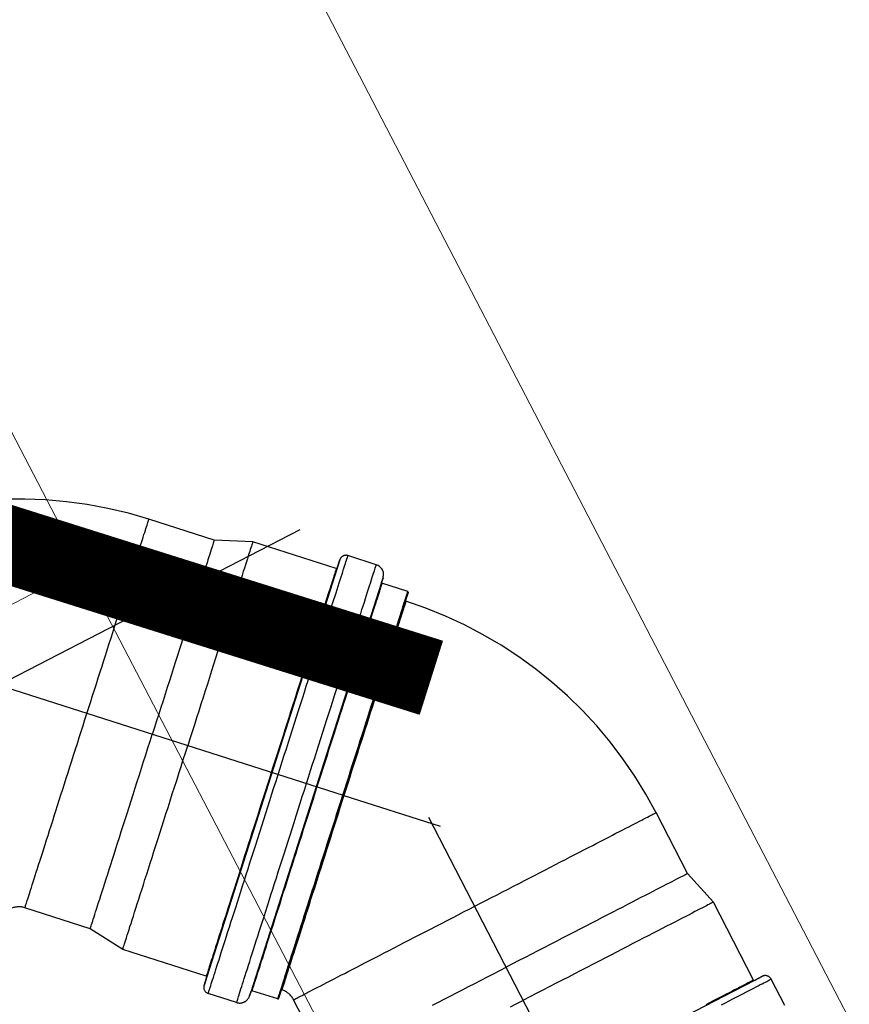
# Model space of a CAD drawing. Header units: metres. Extents: x -535942 to -530626, y -1087729 to -1086275.
# Tile 133 of 247: x -534206.646 to -534206.005, y -1086915.406 to -1086914.646. Entities that reach past the tile are written whole.
import ezdxf

# ---------------------------------------------------------------- set-up
doc = ezdxf.new("R2010")
doc.units = ezdxf.units.M
doc.linetypes.add('DASHDOT', pattern=[1, 0.5, -0.25, 0, -0.25])
doc.linetypes.add('DASHED', pattern=[19.05, 12.7, -6.35])
for name, color, linetype in [('_blok SS sítě', 7, 'Continuous'), ('_externi reference', 7, 'Continuous'), ('PROSPECT_neviditelná', 8, 'DASHED'), ('PROSPECT_osa', 8, 'DASHDOT')]:
    doc.layers.add(name, color=color, linetype=linetype)
doc.layers.add('AG silno NN', color=251, linetype='G_VED_660_PN', lineweight=13)
doc.layers.add('AG_koty souradnice značky', color=240, linetype='Continuous', lineweight=13)
doc.layers.add('AG_Demolice', color=7, linetype='Continuous', lineweight=25, true_color=0xff8000)
doc.styles.add('PM-Poznámka', font='ARIALN.TTF', dxfattribs={"width": 0.8})
doc.linetypes.add('G_VED_660_PN', pattern='A,0.5,-1,2,-6.5,[28,hpfmlin.shx,S=1,R=0,X=0,Y=0],-6.5,2,-1,0.5', length=20)
doc.dimstyles.new('RP_Poznámkový', dxfattribs={"dimscale": 0, "dimtxt": 2, "dimasz": 2, "dimexe": 0, "dimexo": 5, "dimgap": 0.5, "dimtad": 1, "dimzin": 1, "dimtxsty": 'PM-Poznámka', "dimblk": 'ARCHTICK', "dimcen": 2.5, "dimclrd": 256, "dimclre": 256, "dimclrt": 256, "dimadec": 5, "dimazin": 0, "dimtm": 1e-09, "dimtfac": 1, "dimtmove": 1, "dimatfit": 3, "dimldrblk": 'CLOSEDBLANK', "dimfxl": 10, "dimfxlon": 1, "dimtfill": 1, "dimlwd": 13, "dimlwe": 13, "dimarcsym": 0})

# ---------------------------------------------------------------- blocks, each defined once
blk = doc.blocks.new('SS nízké napětí')
at = {"layer": 'AG silno NN', "ltscale": 0.7}
blk.add_line((-534208.21924, -1086911.15171), (-534205.32515, -1086916.72792), dxfattribs=at)
blk = doc.blocks.new('A$C881cb249')
at = {"layer": 'PROSPECT_neviditelná'}
for p, q in [((10.73274, 13.6991), (10.68225, 13.71521)), ((10.76245, 13.6977), (10.73274, 13.6991)), ((10.82701, 13.6771), (10.76245, 13.6977)), ((10.82764, 13.67742), (10.82971, 13.6839)), ((10.82971, 13.6839), (10.82764, 13.67742)), ((10.8579, 13.68015), (10.83599, 13.68714)), ((10.82764, 13.67742), (10.7269, 13.3617)), ((10.86194, 13.66648), (10.81156, 13.50862)), ((10.86194, 13.66648), (10.86309, 13.6701)), ((10.86309, 13.6701), (10.86194, 13.66648)), ((10.88227, 13.65946), (10.86226, 13.66585)), ((10.88257, 13.65877), (10.88055, 13.65245)), ((10.88055, 13.65245), (10.88257, 13.65876)), ((10.88257, 13.65876), (10.88259, 13.65884)), ((10.88257, 13.65878), (10.88257, 13.65877)), ((10.83252, 13.50193), (10.88054, 13.6524)), ((10.88073, 13.65187), (10.8804, 13.65198)), ((10.88054, 13.6524), (10.88055, 13.65245)), ((10.81156, 13.50862), (10.76119, 13.35076)), ((10.83252, 13.50193), (10.78451, 13.35147)), ((10.83252, 13.50193), (10.83538, 13.50102)), ((11.09825, 13.44151), (11.07394, 13.48861)), ((11.11827, 13.41951), (11.09825, 13.44151)), ((10.63698, 13.399), (10.58649, 13.41512)), ((11.14935, 13.3593), (11.11827, 13.41951)), ((10.66201, 13.38293), (10.63698, 13.399)), ((10.72657, 13.36233), (10.66201, 13.38293)), ((11.15003, 13.35908), (11.15607, 13.3622)), ((11.15607, 13.3622), (11.15003, 13.35908)), ((10.72483, 13.35523), (10.7269, 13.3617)), ((10.7269, 13.3617), (10.72483, 13.35523)), ((11.15003, 13.35908), (10.85555, 13.20707)), ((11.17336, 13.33961), (11.16281, 13.36005)), ((10.74998, 13.34195), (10.72807, 13.34894)), ((10.76004, 13.34714), (10.76119, 13.35076)), ((10.76119, 13.35076), (10.76004, 13.34714)), ((10.78183, 13.3447), (10.76182, 13.35108)), ((10.78451, 13.35147), (10.78247, 13.34509)), ((10.78248, 13.3451), (10.78449, 13.35141)), ((10.78449, 13.35141), (10.78451, 13.35147)), ((10.78497, 13.35178), (10.78464, 13.35188)), ((10.78245, 13.34503), (10.78248, 13.3451)), ((10.78247, 13.34509), (10.78245, 13.34503)), ((10.81834, 13.29703), (10.79403, 13.34412))]:
    blk.add_line(p, q, dxfattribs=at)
for points in [[(10.63437, 13.56516), (10.63584, 13.56978), (10.63731, 13.5744), (10.63878, 13.57901), (10.64025, 13.5836), (10.64171, 13.58818), (10.64316, 13.59273), (10.64461, 13.59726), (10.64604, 13.60176), (10.64747, 13.60622), (10.64888, 13.61065), (10.65028, 13.61503), (10.65166, 13.61936), (10.65303, 13.62365), (10.65438, 13.62788), (10.65571, 13.63204), (10.65702, 13.63615), (10.65831, 13.64018), (10.65957, 13.64415), (10.66081, 13.64804), (10.66203, 13.65185), (10.66322, 13.65558), (10.66438, 13.65923), (10.66552, 13.66278), (10.66662, 13.66625), (10.6677, 13.66961), (10.66874, 13.67288), (10.66975, 13.67605), (10.67073, 13.67911), (10.67167, 13.68206), (10.67257, 13.6849), (10.67345, 13.68763), (10.67428, 13.69024), (10.67507, 13.69273), (10.67583, 13.69511), (10.67655, 13.69735), (10.67723, 13.69948), (10.67786, 13.70147), (10.67846, 13.70334), (10.67901, 13.70508), (10.67952, 13.70668), (10.67999, 13.70815), (10.68042, 13.70948), (10.6808, 13.71068), (10.68114, 13.71173), (10.68143, 13.71265), (10.68168, 13.71343), (10.68188, 13.71407), (10.68204, 13.71457), (10.68215, 13.71492), (10.68222, 13.71514), (10.68225, 13.71521)], [(10.73274, 13.6991), (10.73271, 13.699), (10.73262, 13.69873), (10.73247, 13.69827), (10.73227, 13.69764), (10.73201, 13.69682), (10.73169, 13.69582), (10.73131, 13.69464), (10.73088, 13.69328), (10.73039, 13.69175), (10.72985, 13.69005), (10.72925, 13.68817), (10.7286, 13.68612), (10.72789, 13.68391), (10.72713, 13.68153), (10.72632, 13.67899), (10.72546, 13.6763), (10.72455, 13.67344), (10.72359, 13.67044), (10.72259, 13.66729), (10.72154, 13.66399), (10.72044, 13.66056), (10.7193, 13.65698), (10.71812, 13.65328), (10.7169, 13.64945), (10.71563, 13.6455), (10.71434, 13.64143), (10.713, 13.63724), (10.71163, 13.63295), (10.71023, 13.62856), (10.7088, 13.62407), (10.70734, 13.61949), (10.70585, 13.61483), (10.70433, 13.61008), (10.70279, 13.60526), (10.70123, 13.60037), (10.69965, 13.59542), (10.69806, 13.59041), (10.69644, 13.58535), (10.69481, 13.58025), (10.69317, 13.57511), (10.69152, 13.56993), (10.68986, 13.56473), (10.6882, 13.55952), (10.68653, 13.55429), (10.68486, 13.54905)], [(10.76245, 13.6977), (10.76243, 13.6976), (10.76234, 13.69733), (10.76219, 13.69687), (10.76199, 13.69623), (10.76172, 13.69541), (10.7614, 13.6944), (10.76103, 13.69322), (10.76059, 13.69186), (10.7601, 13.69032), (10.75956, 13.68861), (10.75895, 13.68672), (10.7583, 13.68467), (10.75759, 13.68244), (10.75682, 13.68005), (10.75601, 13.6775), (10.75514, 13.67478), (10.75423, 13.67191), (10.75326, 13.66889), (10.75225, 13.66572), (10.75119, 13.6624), (10.75009, 13.65893), (10.74894, 13.65533), (10.74775, 13.6516), (10.74651, 13.64774), (10.74524, 13.64375), (10.74393, 13.63964), (10.74258, 13.63541), (10.7412, 13.63107), (10.73978, 13.62663), (10.73833, 13.62209), (10.73685, 13.61745), (10.73534, 13.61272), (10.7338, 13.60791), (10.73224, 13.60302), (10.73066, 13.59805), (10.72905, 13.59302), (10.72743, 13.58792), (10.72578, 13.58278), (10.72413, 13.57758), (10.72245, 13.57233), (10.72077, 13.56705), (10.71907, 13.56174), (10.71737, 13.55641), (10.71566, 13.55105), (10.71395, 13.54569), (10.71223, 13.54031)], [(10.78203, 13.51804), (10.78363, 13.52305), (10.78522, 13.52805), (10.78682, 13.53305), (10.78841, 13.53803), (10.78999, 13.543), (10.79157, 13.54794), (10.79314, 13.55286), (10.7947, 13.55775), (10.79625, 13.56261), (10.79779, 13.56742), (10.79931, 13.57219), (10.80082, 13.57691), (10.80231, 13.58159), (10.80378, 13.5862), (10.80523, 13.59076), (10.80667, 13.59525), (10.80808, 13.59968), (10.80947, 13.60403), (10.81083, 13.60831), (10.81217, 13.6125), (10.81349, 13.61662), (10.81477, 13.62065), (10.81603, 13.62459), (10.81725, 13.62843), (10.81845, 13.63218), (10.81961, 13.63582), (10.82075, 13.63937), (10.82184, 13.64281), (10.8229, 13.64613), (10.82393, 13.64935), (10.82492, 13.65245), (10.82587, 13.65543), (10.82678, 13.65829), (10.82766, 13.66103), (10.82849, 13.66364), (10.82928, 13.66613), (10.83004, 13.66848), (10.83074, 13.6707), (10.83141, 13.67279), (10.83203, 13.67474), (10.83261, 13.67656), (10.83315, 13.67823), (10.83364, 13.67977), (10.83408, 13.68116), (10.83448, 13.68241), (10.83483, 13.68352), (10.83514, 13.68448), (10.8354, 13.68529), (10.83561, 13.68596), (10.83578, 13.68647), (10.8359, 13.68685), (10.83597, 13.68707), (10.83599, 13.68714)], [(10.82701, 13.6771), (10.82699, 13.67702), (10.82692, 13.67681), (10.8268, 13.67645), (10.82664, 13.67595), (10.82644, 13.6753), (10.82619, 13.67452), (10.82589, 13.67359), (10.82555, 13.67252), (10.82517, 13.67131), (10.82474, 13.66997), (10.82426, 13.66848), (10.82375, 13.66686), (10.82319, 13.66511), (10.82258, 13.66323), (10.82194, 13.66121), (10.82126, 13.65906), (10.82053, 13.65679), (10.81977, 13.65439), (10.81896, 13.65187), (10.81812, 13.64923), (10.81724, 13.64647), (10.81632, 13.64359), (10.81537, 13.6406), (10.81438, 13.6375), (10.81335, 13.63429), (10.8123, 13.63098), (10.81121, 13.62757), (10.81009, 13.62406), (10.80894, 13.62045), (10.80776, 13.61675), (10.80655, 13.61296), (10.80531, 13.60909), (10.80405, 13.60514), (10.80276, 13.60111), (10.80145, 13.597), (10.80012, 13.59282), (10.79876, 13.58858), (10.79739, 13.58427), (10.796, 13.57991), (10.79459, 13.57549), (10.79316, 13.57102), (10.79172, 13.5665), (10.79026, 13.56194), (10.7888, 13.55734), (10.78732, 13.5527), (10.78583, 13.54803), (10.78433, 13.54334), (10.78283, 13.53863), (10.78132, 13.5339), (10.77981, 13.52917), (10.7783, 13.52444), (10.77679, 13.51971)], [(10.80394, 13.51105), (10.80554, 13.51606), (10.80714, 13.52107), (10.80873, 13.52607), (10.81032, 13.53105), (10.81191, 13.53602), (10.81349, 13.54096), (10.81506, 13.54588), (10.81662, 13.55077), (10.81817, 13.55562), (10.8197, 13.56044), (10.82122, 13.56521), (10.82273, 13.56993), (10.82422, 13.5746), (10.82569, 13.57922), (10.82715, 13.58377), (10.82858, 13.58827), (10.82999, 13.59269), (10.83138, 13.59704), (10.83275, 13.60132), (10.83409, 13.60552), (10.8354, 13.60963), (10.83668, 13.61366), (10.83794, 13.6176), (10.83917, 13.62144), (10.84036, 13.62519), (10.84153, 13.62884), (10.84266, 13.63238), (10.84375, 13.63582), (10.84482, 13.63915), (10.84584, 13.64236), (10.84683, 13.64546), (10.84778, 13.64844), (10.8487, 13.6513), (10.84957, 13.65404), (10.8504, 13.65665), (10.8512, 13.65914), (10.85195, 13.66149), (10.85266, 13.66371), (10.85332, 13.6658), (10.85395, 13.66775), (10.85452, 13.66957), (10.85506, 13.67124), (10.85555, 13.67278), (10.85599, 13.67417), (10.85639, 13.67542), (10.85674, 13.67652), (10.85705, 13.67748), (10.85731, 13.6783), (10.85752, 13.67896), (10.85769, 13.67948), (10.85781, 13.67985), (10.85788, 13.68008), (10.8579, 13.68015)], [(10.86226, 13.66585), (10.86224, 13.66578), (10.86217, 13.66556), (10.86205, 13.6652), (10.86189, 13.6647), (10.86169, 13.66406), (10.86144, 13.66327), (10.86114, 13.66234), (10.8608, 13.66127), (10.86041, 13.66007), (10.85999, 13.65872), (10.85951, 13.65724), (10.859, 13.65562), (10.85844, 13.65386), (10.85783, 13.65198), (10.85719, 13.64996), (10.85651, 13.64781), (10.85578, 13.64554), (10.85501, 13.64314), (10.85421, 13.64062), (10.85337, 13.63798), (10.85249, 13.63522), (10.85157, 13.63234), (10.85061, 13.62935), (10.84962, 13.62625), (10.8486, 13.62305), (10.84754, 13.61973), (10.84646, 13.61632), (10.84534, 13.61281), (10.84418, 13.6092), (10.843, 13.6055), (10.8418, 13.60172), (10.84056, 13.59784), (10.8393, 13.59389), (10.83801, 13.58986), (10.8367, 13.58575), (10.83537, 13.58157), (10.83401, 13.57733), (10.83264, 13.57302), (10.83125, 13.56866), (10.82984, 13.56424), (10.82841, 13.55977), (10.82697, 13.55525), (10.82551, 13.55069), (10.82405, 13.54609), (10.82257, 13.54145), (10.82108, 13.53678), (10.81958, 13.53209), (10.81808, 13.52738), (10.81657, 13.52266), (10.81506, 13.51793), (10.81355, 13.51319), (10.81204, 13.50847)], [(10.83205, 13.50208), (10.83355, 13.50681), (10.83506, 13.51154), (10.83657, 13.51626), (10.83808, 13.52099), (10.83958, 13.52569), (10.84108, 13.53038), (10.84256, 13.53505), (10.84404, 13.53968), (10.84551, 13.54428), (10.84697, 13.54884), (10.84841, 13.55336), (10.84984, 13.55783), (10.85125, 13.56225), (10.85264, 13.56662), (10.85401, 13.57093), (10.85537, 13.57517), (10.8567, 13.57935), (10.85801, 13.58346), (10.8593, 13.58749), (10.86056, 13.59144), (10.8618, 13.59532), (10.86301, 13.59911), (10.86419, 13.60281), (10.86534, 13.60641), (10.86646, 13.60993), (10.86755, 13.61334), (10.8686, 13.61665), (10.86963, 13.61986), (10.87062, 13.62296), (10.87157, 13.62595), (10.87249, 13.62883), (10.87337, 13.63159), (10.87421, 13.63423), (10.87502, 13.63675), (10.87578, 13.63915), (10.87651, 13.64143), (10.87719, 13.64357), (10.87784, 13.64559), (10.87844, 13.64748), (10.879, 13.64923), (10.87952, 13.65085), (10.87999, 13.65233), (10.88042, 13.65368), (10.88081, 13.65489), (10.88115, 13.65596), (10.88144, 13.65688), (10.88169, 13.65767), (10.8819, 13.65832), (10.88206, 13.65882), (10.88217, 13.65918), (10.88224, 13.65939), (10.88227, 13.65946)], [(10.8804, 13.65198), (10.87994, 13.65052), (10.8785, 13.64602), (10.87613, 13.63858), (10.87286, 13.62834), (10.86877, 13.61551), (10.86393, 13.60037), (10.85846, 13.58321), (10.85245, 13.56439), (10.84604, 13.54429), (10.83935, 13.52333), (10.83252, 13.50193)], [(10.88073, 13.65187), (10.8807, 13.6518), (10.88063, 13.65158), (10.88051, 13.65121), (10.88035, 13.65069), (10.88014, 13.65003), (10.87988, 13.64922), (10.87957, 13.64826), (10.87922, 13.64716), (10.87883, 13.64592), (10.87838, 13.64453), (10.8779, 13.643), (10.87736, 13.64134), (10.87679, 13.63953), (10.87617, 13.63759), (10.87551, 13.63552), (10.8748, 13.63331), (10.87406, 13.63098), (10.87327, 13.62852), (10.87245, 13.62593), (10.87158, 13.62322), (10.87068, 13.62039), (10.86974, 13.61744), (10.86876, 13.61438), (10.86775, 13.61121), (10.8667, 13.60793), (10.86562, 13.60454), (10.86451, 13.60105), (10.86337, 13.59747), (10.86219, 13.59379), (10.86099, 13.59002), (10.85976, 13.58617), (10.8585, 13.58223), (10.85722, 13.57821), (10.85591, 13.57411), (10.85458, 13.56995), (10.85323, 13.56571), (10.85186, 13.56142), (10.85047, 13.55706), (10.84907, 13.55265), (10.84764, 13.54819), (10.84621, 13.54369), (10.84475, 13.53914), (10.84329, 13.53456), (10.84182, 13.52994), (10.84034, 13.5253), (10.83885, 13.52063), (10.83735, 13.51595), (10.83585, 13.51125), (10.83435, 13.50654), (10.83285, 13.50183)], [(10.58649, 13.41512), (10.58651, 13.41519), (10.58658, 13.4154), (10.58669, 13.41576), (10.58685, 13.41625), (10.58705, 13.41689), (10.5873, 13.41767), (10.5876, 13.41859), (10.58793, 13.41965), (10.58831, 13.42084), (10.58874, 13.42218), (10.58921, 13.42365), (10.58972, 13.42525), (10.59027, 13.42698), (10.59087, 13.42885), (10.59151, 13.43085), (10.59218, 13.43297), (10.5929, 13.43522), (10.59366, 13.43759), (10.59445, 13.44008), (10.59529, 13.44269), (10.59616, 13.44542), (10.59706, 13.44826), (10.59801, 13.45122), (10.59898, 13.45428), (10.59999, 13.45744), (10.60104, 13.46071), (10.60211, 13.46408), (10.60322, 13.46754), (10.60435, 13.47109), (10.60551, 13.47474), (10.6067, 13.47847), (10.60792, 13.48228), (10.60916, 13.48617), (10.61043, 13.49014), (10.61171, 13.49418), (10.61302, 13.49828), (10.61435, 13.50245), (10.6157, 13.50668), (10.61707, 13.51096), (10.61845, 13.51529), (10.61985, 13.51967), (10.62126, 13.5241), (10.62269, 13.52856), (10.62412, 13.53306), (10.62557, 13.53759), (10.62702, 13.54215), (10.62848, 13.54672), (10.62995, 13.55132), (10.63142, 13.55592), (10.63289, 13.56054), (10.63437, 13.56516)], [(10.63698, 13.399), (10.63701, 13.3991), (10.6371, 13.39937), (10.63724, 13.39983), (10.63744, 13.40046), (10.63771, 13.40128), (10.63802, 13.40228), (10.6384, 13.40346), (10.63883, 13.40482), (10.63932, 13.40635), (10.63987, 13.40805), (10.64046, 13.40993), (10.64112, 13.41198), (10.64182, 13.41419), (10.64258, 13.41657), (10.64339, 13.41911), (10.64425, 13.4218), (10.64516, 13.42466), (10.64612, 13.42766), (10.64713, 13.43081), (10.64818, 13.43411), (10.64928, 13.43754), (10.65042, 13.44112), (10.6516, 13.44482), (10.65282, 13.44865), (10.65408, 13.4526), (10.65538, 13.45667), (10.65672, 13.46086), (10.65808, 13.46515), (10.65949, 13.46954), (10.66092, 13.47403), (10.66238, 13.47861), (10.66387, 13.48327), (10.66538, 13.48802), (10.66692, 13.49284), (10.66848, 13.49773), (10.67006, 13.50268), (10.67166, 13.50769), (10.67327, 13.51275), (10.6749, 13.51785), (10.67654, 13.52299), (10.67819, 13.52817), (10.67985, 13.53337), (10.68152, 13.53858), (10.68319, 13.54381), (10.68486, 13.54905)], [(10.66201, 13.38293), (10.66204, 13.38302), (10.66213, 13.3833), (10.66228, 13.38376), (10.66248, 13.3844), (10.66274, 13.38522), (10.66307, 13.38622), (10.66344, 13.38741), (10.66388, 13.38877), (10.66437, 13.39031), (10.66491, 13.39202), (10.66552, 13.39391), (10.66617, 13.39596), (10.66688, 13.39819), (10.66765, 13.40058), (10.66846, 13.40313), (10.66933, 13.40584), (10.67024, 13.40871), (10.67121, 13.41174), (10.67222, 13.41491), (10.67328, 13.41823), (10.67438, 13.42169), (10.67553, 13.42529), (10.67672, 13.42903), (10.67796, 13.43289), (10.67923, 13.43688), (10.68054, 13.44099), (10.68189, 13.44522), (10.68327, 13.44956), (10.68469, 13.454), (10.68614, 13.45854), (10.68762, 13.46318), (10.68913, 13.46791), (10.69067, 13.47272), (10.69223, 13.47761), (10.69381, 13.48258), (10.69542, 13.48761), (10.69704, 13.4927), (10.69869, 13.49785), (10.70034, 13.50305), (10.70202, 13.50829), (10.7037, 13.51357), (10.7054, 13.51888), (10.7071, 13.52422), (10.70881, 13.52957), (10.71052, 13.53494), (10.71223, 13.54031)], [(10.77679, 13.51971), (10.77528, 13.51499), (10.77377, 13.51026), (10.77226, 13.50552), (10.77076, 13.5008), (10.76925, 13.49609), (10.76775, 13.4914), (10.76627, 13.48673), (10.76479, 13.48209), (10.76332, 13.47749), (10.76186, 13.47293), (10.76042, 13.46841), (10.75899, 13.46394), (10.75758, 13.45952), (10.75619, 13.45516), (10.75482, 13.45085), (10.75346, 13.44661), (10.75213, 13.44243), (10.75082, 13.43832), (10.74953, 13.43429), (10.74827, 13.43034), (10.74704, 13.42647), (10.74583, 13.42268), (10.74465, 13.41898), (10.7435, 13.41537), (10.74237, 13.41186), (10.74129, 13.40845), (10.74023, 13.40514), (10.73921, 13.40193), (10.73822, 13.39883), (10.73726, 13.39584), (10.73635, 13.39296), (10.73546, 13.3902), (10.73462, 13.38756), (10.73382, 13.38504), (10.73305, 13.38264), (10.73233, 13.38037), (10.73164, 13.37822), (10.731, 13.3762), (10.7304, 13.37432), (10.72984, 13.37256), (10.72932, 13.37095), (10.72885, 13.36946), (10.72842, 13.36812), (10.72803, 13.36691), (10.72769, 13.36584), (10.72739, 13.36491), (10.72714, 13.36413), (10.72694, 13.36348), (10.72678, 13.36298), (10.72666, 13.36262), (10.72659, 13.3624), (10.72657, 13.36233)], [(10.72807, 13.34894), (10.7281, 13.34902), (10.72817, 13.34924), (10.72828, 13.34961), (10.72845, 13.35013), (10.72866, 13.3508), (10.72892, 13.35161), (10.72923, 13.35257), (10.72958, 13.35367), (10.72998, 13.35492), (10.73042, 13.35632), (10.73091, 13.35785), (10.73145, 13.35953), (10.73203, 13.36134), (10.73265, 13.36329), (10.73332, 13.36538), (10.73403, 13.3676), (10.73478, 13.36996), (10.73557, 13.37244), (10.7364, 13.37505), (10.73728, 13.37779), (10.73819, 13.38065), (10.73914, 13.38364), (10.74013, 13.38674), (10.74116, 13.38995), (10.74222, 13.39328), (10.74332, 13.39672), (10.74445, 13.40026), (10.74561, 13.40391), (10.74681, 13.40766), (10.74803, 13.4115), (10.74929, 13.41544), (10.75058, 13.41947), (10.75189, 13.42358), (10.75323, 13.42778), (10.75459, 13.43206), (10.75598, 13.43641), (10.75739, 13.44083), (10.75883, 13.44533), (10.76028, 13.44988), (10.76175, 13.4545), (10.76324, 13.45917), (10.76475, 13.46389), (10.76627, 13.46866), (10.76781, 13.47348), (10.76936, 13.47833), (10.77092, 13.48322), (10.77249, 13.48814), (10.77407, 13.49309), (10.77565, 13.49805), (10.77724, 13.50304), (10.77884, 13.50803), (10.78043, 13.51304), (10.78203, 13.51804)], [(10.74998, 13.34195), (10.75001, 13.34203), (10.75008, 13.34225), (10.7502, 13.34262), (10.75036, 13.34314), (10.75057, 13.3438), (10.75083, 13.34462), (10.75114, 13.34558), (10.75149, 13.34668), (10.75189, 13.34793), (10.75234, 13.34932), (10.75283, 13.35086), (10.75336, 13.35253), (10.75394, 13.35435), (10.75456, 13.3563), (10.75523, 13.35839), (10.75594, 13.36061), (10.75669, 13.36296), (10.75748, 13.36545), (10.75831, 13.36806), (10.75919, 13.3708), (10.7601, 13.37366), (10.76105, 13.37664), (10.76204, 13.37974), (10.76307, 13.38296), (10.76413, 13.38628), (10.76523, 13.38972), (10.76636, 13.39326), (10.76752, 13.39691), (10.76872, 13.40066), (10.76994, 13.4045), (10.7712, 13.40844), (10.77248, 13.41247), (10.7738, 13.41658), (10.77514, 13.42078), (10.7765, 13.42506), (10.77789, 13.42941), (10.7793, 13.43383), (10.78074, 13.43833), (10.78219, 13.44288), (10.78366, 13.4475), (10.78515, 13.45217), (10.78666, 13.45689), (10.78818, 13.46166), (10.78972, 13.46648), (10.79127, 13.47133), (10.79283, 13.47622), (10.7944, 13.48114), (10.79598, 13.48608), (10.79756, 13.49105), (10.79915, 13.49604), (10.80075, 13.50103), (10.80234, 13.50604), (10.80394, 13.51105)], [(10.81204, 13.50847), (10.81053, 13.50374), (10.80902, 13.49901), (10.80751, 13.49428), (10.806, 13.48955), (10.8045, 13.48484), (10.803, 13.48015), (10.80151, 13.47548), (10.80003, 13.47084), (10.79857, 13.46624), (10.79711, 13.46168), (10.79567, 13.45716), (10.79424, 13.4527), (10.79283, 13.44828), (10.79144, 13.44391), (10.79007, 13.4396), (10.78871, 13.43536), (10.78738, 13.43118), (10.78607, 13.42708), (10.78478, 13.42304), (10.78352, 13.41909), (10.78228, 13.41522), (10.78108, 13.41143), (10.7799, 13.40773), (10.77874, 13.40412), (10.77762, 13.40061), (10.77653, 13.3972), (10.77548, 13.39389), (10.77445, 13.39068), (10.77347, 13.38758), (10.77251, 13.38459), (10.77159, 13.38172), (10.77071, 13.37896), (10.76987, 13.37631), (10.76907, 13.37379), (10.7683, 13.37139), (10.76757, 13.36912), (10.76689, 13.36697), (10.76625, 13.36496), (10.76564, 13.36307), (10.76508, 13.36132), (10.76457, 13.3597), (10.76409, 13.35821), (10.76367, 13.35687), (10.76328, 13.35566), (10.76294, 13.35459), (10.76264, 13.35366), (10.76239, 13.35288), (10.76219, 13.35223), (10.76203, 13.35173), (10.76191, 13.35137), (10.76184, 13.35116), (10.76182, 13.35108)], [(10.78183, 13.3447), (10.78185, 13.34477), (10.78192, 13.34499), (10.78203, 13.34535), (10.78219, 13.34585), (10.7824, 13.34649), (10.78265, 13.34728), (10.78295, 13.34821), (10.78329, 13.34928), (10.78367, 13.35049), (10.7841, 13.35183), (10.78457, 13.35332), (10.78509, 13.35494), (10.78565, 13.35669), (10.78625, 13.35858), (10.7869, 13.36059), (10.78758, 13.36274), (10.78831, 13.36501), (10.78907, 13.36741), (10.78988, 13.36994), (10.79072, 13.37258), (10.7916, 13.37534), (10.79252, 13.37822), (10.79347, 13.38121), (10.79446, 13.38431), (10.79549, 13.38751), (10.79654, 13.39083), (10.79763, 13.39424), (10.79875, 13.39775), (10.79991, 13.40136), (10.80109, 13.40506), (10.8023, 13.40885), (10.80353, 13.41272), (10.80479, 13.41668), (10.80608, 13.42071), (10.80739, 13.42482), (10.80872, 13.429), (10.81008, 13.43324), (10.81145, 13.43755), (10.81285, 13.44191), (10.81426, 13.44633), (10.81568, 13.4508), (10.81712, 13.45532), (10.81858, 13.45988), (10.82005, 13.46448), (10.82153, 13.46912), (10.82302, 13.47378), (10.82451, 13.47847), (10.82601, 13.48318), (10.82752, 13.4879), (10.82903, 13.49263), (10.83054, 13.49736), (10.83205, 13.50208)], [(10.83252, 13.50193), (10.82586, 13.48105), (10.81916, 13.46007), (10.81274, 13.43995), (10.80673, 13.42109), (10.80124, 13.40389), (10.79639, 13.38869), (10.79228, 13.37581), (10.78899, 13.3655), (10.78659, 13.35799), (10.78513, 13.35342), (10.78464, 13.35188)], [(10.83285, 13.50183), (10.83134, 13.49711), (10.82984, 13.49241), (10.82834, 13.48771), (10.82685, 13.48302), (10.82536, 13.47835), (10.82388, 13.47371), (10.8224, 13.4691), (10.82094, 13.46451), (10.81949, 13.45997), (10.81805, 13.45546), (10.81663, 13.451), (10.81522, 13.44659), (10.81383, 13.44224), (10.81246, 13.43794), (10.81111, 13.43371), (10.80978, 13.42954), (10.80847, 13.42545), (10.80719, 13.42143), (10.80594, 13.41749), (10.8047, 13.41363), (10.8035, 13.40986), (10.80233, 13.40618), (10.80118, 13.4026), (10.80007, 13.39911), (10.79899, 13.39573), (10.79794, 13.39245), (10.79693, 13.38928), (10.79596, 13.38621), (10.79502, 13.38327), (10.79411, 13.38044), (10.79325, 13.37773), (10.79242, 13.37514), (10.79164, 13.37268), (10.79089, 13.37034), (10.79019, 13.36814), (10.78952, 13.36606), (10.78891, 13.36412), (10.78833, 13.36232), (10.7878, 13.36065), (10.78731, 13.35912), (10.78687, 13.35774), (10.78647, 13.35649), (10.78612, 13.35539), (10.78582, 13.35444), (10.78556, 13.35363), (10.78535, 13.35296), (10.78518, 13.35245), (10.78506, 13.35208), (10.78499, 13.35186), (10.78497, 13.35178)], [(10.93398, 13.41637), (10.93829, 13.41859), (10.9426, 13.42081), (10.9469, 13.42303), (10.95118, 13.42524), (10.95545, 13.42745), (10.9597, 13.42964), (10.96392, 13.43182), (10.96812, 13.43399), (10.97228, 13.43614), (10.97641, 13.43827), (10.9805, 13.44038), (10.98454, 13.44246), (10.98854, 13.44453), (10.99248, 13.44656), (10.99637, 13.44857), (11.0002, 13.45054), (11.00396, 13.45249), (11.00766, 13.4544), (11.01129, 13.45627), (11.01485, 13.45811), (11.01832, 13.4599), (11.02172, 13.46166), (11.02504, 13.46337), (11.02827, 13.46504), (11.03141, 13.46666), (11.03446, 13.46823), (11.03741, 13.46976), (11.04027, 13.47123), (11.04302, 13.47265), (11.04567, 13.47402), (11.04821, 13.47533), (11.05065, 13.47659), (11.05298, 13.47779), (11.05519, 13.47893), (11.05729, 13.48001), (11.05927, 13.48104), (11.06113, 13.482), (11.06287, 13.4829), (11.06449, 13.48373), (11.06598, 13.4845), (11.06735, 13.48521), (11.0686, 13.48585), (11.06971, 13.48643), (11.0707, 13.48694), (11.07156, 13.48738), (11.07228, 13.48775), (11.07288, 13.48806), (11.07334, 13.4883), (11.07367, 13.48847), (11.07387, 13.48858), (11.07394, 13.48861)], [(11.09825, 13.44151), (11.09816, 13.44147), (11.09791, 13.44134), (11.09748, 13.44112), (11.09689, 13.44081), (11.09612, 13.44042), (11.09519, 13.43994), (11.09409, 13.43937), (11.09283, 13.43872), (11.0914, 13.43798), (11.08981, 13.43716), (11.08806, 13.43625), (11.08615, 13.43527), (11.08408, 13.4342), (11.08187, 13.43306), (11.0795, 13.43184), (11.07698, 13.43054), (11.07432, 13.42916), (11.07152, 13.42772), (11.06858, 13.4262), (11.06551, 13.42461), (11.0623, 13.42296), (11.05897, 13.42124), (11.05551, 13.41946), (11.05194, 13.41761), (11.04825, 13.41571), (11.04446, 13.41375), (11.04056, 13.41173), (11.03656, 13.40967), (11.03246, 13.40755), (11.02827, 13.40539), (11.024, 13.40319), (11.01965, 13.40094), (11.01522, 13.39866), (11.01072, 13.39633), (11.00616, 13.39398), (11.00154, 13.3916), (10.99687, 13.38918), (10.99215, 13.38675), (10.98739, 13.38429), (10.9826, 13.38182), (10.97777, 13.37933), (10.97292, 13.37682), (10.96806, 13.37431), (10.96318, 13.37179), (10.95829, 13.36927)], [(10.79403, 13.34412), (10.7941, 13.34416), (10.79429, 13.34426), (10.79463, 13.34443), (10.79509, 13.34467), (10.79569, 13.34498), (10.79641, 13.34535), (10.79727, 13.3458), (10.79826, 13.34631), (10.79937, 13.34688), (10.80062, 13.34752), (10.80199, 13.34823), (10.80348, 13.349), (10.8051, 13.34984), (10.80684, 13.35074), (10.8087, 13.3517), (10.81068, 13.35272), (10.81278, 13.3538), (10.81499, 13.35494), (10.81732, 13.35615), (10.81975, 13.3574), (10.8223, 13.35872), (10.82495, 13.36008), (10.8277, 13.36151), (10.83056, 13.36298), (10.83351, 13.3645), (10.83656, 13.36608), (10.8397, 13.3677), (10.84293, 13.36936), (10.84624, 13.37108), (10.84964, 13.37283), (10.85312, 13.37463), (10.85668, 13.37646), (10.86031, 13.37834), (10.86401, 13.38025), (10.86777, 13.38219), (10.8716, 13.38417), (10.87549, 13.38617), (10.87943, 13.38821), (10.88343, 13.39027), (10.88747, 13.39236), (10.89156, 13.39447), (10.89568, 13.3966), (10.89985, 13.39875), (10.90404, 13.40091), (10.90827, 13.40309), (10.91252, 13.40529), (10.91678, 13.40749), (10.92107, 13.4097), (10.92537, 13.41192), (10.92967, 13.41414), (10.93398, 13.41637)], [(11.11827, 13.41951), (11.11819, 13.41947), (11.11793, 13.41933), (11.1175, 13.41911), (11.1169, 13.4188), (11.11614, 13.41841), (11.1152, 13.41793), (11.1141, 13.41736), (11.11283, 13.4167), (11.11139, 13.41596), (11.1098, 13.41514), (11.10804, 13.41423), (11.10612, 13.41324), (11.10404, 13.41217), (11.10181, 13.41101), (11.09943, 13.40979), (11.0969, 13.40848), (11.09422, 13.4071), (11.0914, 13.40564), (11.08844, 13.40411), (11.08535, 13.40252), (11.08212, 13.40085), (11.07876, 13.39911), (11.07528, 13.39732), (11.07167, 13.39546), (11.06795, 13.39354), (11.06412, 13.39156), (11.06017, 13.38952), (11.05613, 13.38743), (11.05199, 13.38529), (11.04775, 13.38311), (11.04342, 13.38087), (11.03901, 13.3786), (11.03452, 13.37628), (11.02996, 13.37392), (11.02533, 13.37153), (11.02063, 13.36911), (11.01588, 13.36666), (11.01108, 13.36418), (11.00623, 13.36168), (11.00134, 13.35915), (10.99642, 13.35661), (10.99146, 13.35405), (10.98649, 13.35148), (10.98149, 13.34891), (10.97649, 13.34632), (10.97148, 13.34374)], [(10.90137, 13.33989), (10.90587, 13.34221), (10.91043, 13.34456), (10.91505, 13.34695), (10.91972, 13.34936), (10.92444, 13.35179), (10.9292, 13.35425), (10.93399, 13.35673), (10.93882, 13.35922), (10.94366, 13.36172), (10.94853, 13.36423), (10.95341, 13.36675), (10.95829, 13.36927)], [(11.14935, 13.3593), (11.14929, 13.35926), (11.14909, 13.35916), (11.14875, 13.35899), (11.14828, 13.35874), (11.14768, 13.35843), (11.14695, 13.35805), (11.14608, 13.35761), (11.14509, 13.35709), (11.14396, 13.35651), (11.1427, 13.35586), (11.14132, 13.35515), (11.13981, 13.35437), (11.13817, 13.35353), (11.13642, 13.35262), (11.13453, 13.35165), (11.13253, 13.35061), (11.13041, 13.34952), (11.12817, 13.34836), (11.12582, 13.34715), (11.12336, 13.34588), (11.12078, 13.34455), (11.1181, 13.34316), (11.11531, 13.34172), (11.11242, 13.34023)], [(11.12456, 13.34031), (11.12756, 13.34185), (11.13045, 13.34335), (11.13323, 13.34478), (11.1359, 13.34616), (11.13845, 13.34748), (11.14089, 13.34874), (11.1432, 13.34993), (11.1454, 13.35107), (11.14747, 13.35214), (11.14942, 13.35314), (11.15124, 13.35408), (11.15293, 13.35496), (11.1545, 13.35576), (11.15593, 13.3565), (11.15723, 13.35717), (11.15839, 13.35777), (11.15942, 13.3583), (11.16032, 13.35877), (11.16108, 13.35916), (11.1617, 13.35948), (11.16218, 13.35973), (11.16253, 13.35991), (11.16274, 13.36001), (11.16281, 13.36005)], [(10.96146, 13.33856), (10.96646, 13.34115), (10.97148, 13.34374)]]:
    blk.add_lwpolyline(points, dxfattribs=at)
for centre, radius, start, end in [((10.58177, 13.40035), 0.3305, 72.30225, 117.30226), ((10.83447, 13.68238), 0.005, 72.30225, 162.30226), ((10.82716, 13.67757), 0.0005, 252.30225, 342.30226), ((10.85547, 13.67253), 0.008, 342.30226, 72.30225), ((10.86241, 13.66632), 0.0005, 162.30226, 252.30225), ((10.88211, 13.65899), 0.0005, 342.30226, 72.30225), ((10.78026, 13.33701), 0.3305, 27.30226, 72.30225), ((10.58177, 13.40035), 0.0155, 72.30225, 117.30226), ((10.72642, 13.36186), 0.0005, 342.30226, 72.30225), ((11.15836, 13.35776), 0.005, 27.30226, 117.30226), ((10.72959, 13.35371), 0.005, 162.30226, 252.30225), ((11.1498, 13.35953), 0.0005, 207.30226, 297.30226), ((10.75241, 13.34957), 0.008, 252.30225, 342.30226), ((10.76167, 13.35061), 0.0005, 72.30225, 162.30226), ((10.78026, 13.33701), 0.0155, 27.30226, 72.30225), ((10.78198, 13.34518), 0.0005, 252.30225, 342.30226)]:
    blk.add_arc(centre, radius, start, end, dxfattribs=at)
at = {"layer": 'PROSPECT_osa'}
for p, q in [((10.79891, 13.70712), (10.07618, 13.33405)), ((10.83252, 13.50193), (10.56083, 13.58863)), ((10.83285, 13.50183), (10.90715, 13.47812)), ((11.06226, 13.16786), (10.89858, 13.48496))]:
    blk.add_line(p, q, dxfattribs=at)
blk = doc.blocks.new('_ARCHTICK')
at = {"color": 0, "linetype": 'ByBlock', "const_width": 0.15}
blk.add_lwpolyline([(-0.5, -0.5), (0.5, 0.5)], dxfattribs=at)
blk = doc.blocks.new('*D179')
at = {"layer": 'AG_koty souradnice značky', "linetype": 'Continuous', "lineweight": 13, "transparency": 16777216}
for p, q in [((-534207.28653, -1086915.42817), (-534206.5975, -1086915.06928)), ((-534204.69655, -1086918.71888), (-534206.5975, -1086915.06928)), ((-534205.38558, -1086919.07777), (-534204.69655, -1086918.71888))]:
    blk.add_line(p, q, dxfattribs=at)
at = {"layer": 'Defpoints', "color": 0, "transparency": 16777216}
for p in [(-534206.5975, -1086915.06928), (-534208.17344, -1086915.89013), (-534206.27248, -1086919.53973)]:
    blk.add_point(p, dxfattribs=at)
at = {"layer": 'AG_koty souradnice značky', "lineweight": 13, "transparency": 16777216, "xscale": 0.4, "yscale": 0.4, "zscale": 0.4}
for p, rotation in [((-534206.5975, -1086915.06928), 117.51345), ((-534204.69655, -1086918.71888), 297.51345)]:
    blk.add_blockref('_ARCHTICK', p, dxfattribs=dict(at, rotation=rotation))
at = {"layer": 'AG_koty souradnice značky', "transparency": 16777216, "insert": (-534205.94891, -1086917.05132), "char_height": 0.4, "attachment_point": 5, "rotation": 117.51345, "style": 'PM-Poznámka', "bg_fill": 3, "box_fill_scale": 1.1, "bg_fill_color": 256, "bg_fill_true_color": 13158600, "bg_fill_transparency": 0}
blk.add_mtext('4,12', dxfattribs=at)
blk = doc.blocks.new('_ClosedBlank')
at = {"color": 0, "linetype": 'ByBlock', "lineweight": -2}
for p, q in [((-1, 0.16667), (0, 0)), ((-1, 0.16667), (-1, -0.16667)), ((0, 0), (-1, -0.16667))]:
    blk.add_line(p, q, dxfattribs=at)
blk = doc.blocks.new('*D180')
at = {"layer": 'AG_koty souradnice značky', "linetype": 'Continuous', "lineweight": 13, "transparency": 16777216}
for p, q in [((-534209.11509, -1086914.56521), (-534207.34129, -1086913.6413)), ((-534206.5975, -1086915.06928), (-534207.34129, -1086913.6413)), ((-534207.28653, -1086915.42817), (-534206.5975, -1086915.06928))]:
    blk.add_line(p, q, dxfattribs=at)
at = {"layer": 'Defpoints', "color": 0, "transparency": 16777216}
for p in [(-534207.34129, -1086913.6413), (-534210.81519, -1086915.45074), (-534208.17344, -1086915.89013)]:
    blk.add_point(p, dxfattribs=at)
at = {"layer": 'AG_koty souradnice značky', "lineweight": 13, "transparency": 16777216, "xscale": 0.4, "yscale": 0.4, "zscale": 0.4}
for p, rotation in [((-534207.34129, -1086913.6413), 117.51345), ((-534206.5975, -1086915.06928), 297.51345)]:
    blk.add_blockref('_ARCHTICK', p, dxfattribs=dict(at, rotation=rotation))
at = {"layer": 'AG_koty souradnice značky', "transparency": 16777216, "insert": (-534207.27128, -1086914.51253), "char_height": 0.4, "attachment_point": 5, "rotation": 117.51345, "style": 'PM-Poznámka', "bg_fill": 3, "box_fill_scale": 1.1, "bg_fill_color": 256, "bg_fill_true_color": 13158600, "bg_fill_transparency": 0}
blk.add_mtext('1,61', dxfattribs=at)
blk = doc.blocks.new('*D181')
at = {"layer": 'AG_koty souradnice značky', "linetype": 'Continuous', "lineweight": 13, "transparency": 16777216}
for p, q in [((-534208.22219, -1086914.10013), (-534206.44838, -1086913.17621)), ((-534202.21686, -1086921.30024), (-534206.44838, -1086913.17621)), ((-534203.99066, -1086922.22415), (-534202.21686, -1086921.30024))]:
    blk.add_line(p, q, dxfattribs=at)
at = {"layer": 'Defpoints', "color": 0, "transparency": 16777216}
for p in [(-534206.44838, -1086913.17621), (-534210.81519, -1086915.45074), (-534206.58367, -1086923.57476)]:
    blk.add_point(p, dxfattribs=at)
at = {"layer": 'AG_koty souradnice značky', "lineweight": 13, "transparency": 16777216, "xscale": 0.4, "yscale": 0.4, "zscale": 0.4}
for p, rotation in [((-534206.44838, -1086913.17621), 117.51345), ((-534202.21686, -1086921.30024), 297.51345)]:
    blk.add_blockref('_ARCHTICK', p, dxfattribs=dict(at, rotation=rotation))
at = {"layer": 'AG_koty souradnice značky', "transparency": 16777216, "insert": (-534204.6345, -1086917.39547), "char_height": 0.4, "attachment_point": 5, "rotation": 117.51345, "style": 'PM-Poznámka', "bg_fill": 3, "box_fill_scale": 1.1, "bg_fill_color": 256, "bg_fill_true_color": 13158600, "bg_fill_transparency": 0}
blk.add_mtext('9,16', dxfattribs=at)
blk = doc.blocks.new('*D182')
at = {"layer": 'AG_koty souradnice značky', "linetype": 'Continuous', "lineweight": 13, "transparency": 16777216}
for p, q in [((-534206.44838, -1086913.17621), (-534208.10406, -1086909.99751)), ((-534208.22219, -1086914.10013), (-534206.44838, -1086913.17621))]:
    blk.add_line(p, q, dxfattribs=at)
at = {"layer": 'Defpoints', "color": 0, "transparency": 16777216}
for p in [(-534208.10406, -1086909.99751), (-534208.8, -1086910.36), (-534210.81519, -1086915.45074)]:
    blk.add_point(p, dxfattribs=at)
at = {"layer": 'AG_koty souradnice značky', "lineweight": 13, "transparency": 16777216, "xscale": 0.4, "yscale": 0.4, "zscale": 0.4}
for p, rotation in [((-534208.10406, -1086909.99751), 117.51345), ((-534206.44838, -1086913.17621), 297.51345)]:
    blk.add_blockref('_ARCHTICK', p, dxfattribs=dict(at, rotation=rotation))
at = {"layer": 'AG_koty souradnice značky', "transparency": 16777216, "insert": (-534207.5781, -1086911.7441), "char_height": 0.4, "attachment_point": 5, "rotation": 117.51345, "style": 'PM-Poznámka', "bg_fill": 3, "box_fill_scale": 1.1, "bg_fill_color": 256, "bg_fill_true_color": 13158600, "bg_fill_transparency": 0}
blk.add_mtext('3,58', dxfattribs=at)

msp = doc.modelspace()

# ---------------------------------------------------------------- hatches: boundary and pattern name
at = {"layer": 'AG_Demolice', "lineweight": -3}
h = msp.add_hatch(dxfattribs=at)
h.set_pattern_fill('ANSI31', color=253, scale=0.3)
h.set_pattern_definition([(72.51345, (0, 0), (-0.9084826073, 0.28620901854), [])])
edge = h.paths.add_edge_path()
edge.add_line((-534348.84119, -1086934.30239), (-534347.96819, -1086936.4382))
edge.add_line((-534347.96819, -1086936.4382), (-534319.47826, -1086924.59159))
edge.add_line((-534319.47826, -1086924.59159), (-534274.75127, -1086905.16672))
edge.add_line((-534274.75127, -1086905.16672), (-534233.12462, -1086875.62462))
edge.add_line((-534233.12462, -1086875.62462), (-534152.59914, -1086830.98918))
edge.add_line((-534152.59914, -1086830.98918), (-534105.75759, -1086810.7667))
edge.add_line((-534105.75759, -1086810.7667), (-534106.66851, -1086808.65672))
edge.add_line((-534106.66851, -1086808.65672), (-534153.61416, -1086828.92415))
edge.add_line((-534153.61416, -1086828.92415), (-534203.73164, -1086856.70437))
edge.add_line((-534203.73164, -1086856.70437), (-534235.33145, -1086874.34876))
edge.add_line((-534235.33145, -1086874.34876), (-534275.88666, -1086903.15422))
edge.add_line((-534275.88666, -1086903.15422), (-534320.37726, -1086922.47644))
edge.add_line((-534320.37726, -1086922.47644), (-534348.83768, -1086934.31097))

# ---------------------------------------------------------------- block references
at = {"layer": '_blok SS sítě'}
msp.add_blockref('SS nízké napětí', (0, 0), dxfattribs=at)
at = {"layer": '_externi reference'}
msp.add_blockref('A$C881cb249', (-534217.22817, -1086928.74703), dxfattribs=at)

# ---------------------------------------------------------------- next in the draw order: dimensions: what is measured, and where the dimension line sits
at = {"layer": 'AG_koty souradnice značky'}
dim = msp.add_linear_dim(base=(-534206.5975, -1086915.06928), p1=(-534206.27248, -1086919.53973), p2=(-534208.17344, -1086915.89013), angle=117.51345, dimstyle='RP_Poznámkový', dxfattribs=at)
dim.commit()
dim.dimension.update_dxf_attribs({"geometry": '*D179', "text_midpoint": (-534205.94891, -1086917.05132)})

# ---------------------------------------------------------------- next in the draw order: dimensions: what is measured, and where the dimension line sits
dim = msp.add_linear_dim(base=(-534207.34129, -1086913.6413), p1=(-534208.17344, -1086915.89013), p2=(-534210.81519, -1086915.45074), angle=117.51345, dimstyle='RP_Poznámkový', dxfattribs=at)
dim.commit()
dim.dimension.update_dxf_attribs({"geometry": '*D180', "text_midpoint": (-534207.27128, -1086914.51253)})

# ---------------------------------------------------------------- next in the draw order: dimensions: what is measured, and where the dimension line sits
dim = msp.add_linear_dim(base=(-534206.44838, -1086913.17621), p1=(-534206.58367, -1086923.57476), p2=(-534210.81519, -1086915.45074), angle=117.51345, dimstyle='RP_Poznámkový', dxfattribs=at)
dim.commit()
dim.dimension.update_dxf_attribs({"geometry": '*D181', "text_midpoint": (-534204.6345, -1086917.39547)})

# ---------------------------------------------------------------- next in the draw order: dimensions: what is measured, and where the dimension line sits
dim = msp.add_linear_dim(base=(-534208.10406, -1086909.99751), p1=(-534210.81519, -1086915.45074), p2=(-534208.8, -1086910.36), angle=117.51345, dimstyle='RP_Poznámkový', dxfattribs=at)
dim.commit()
dim.dimension.update_dxf_attribs({"geometry": '*D182', "text_midpoint": (-534207.5781, -1086911.7441)})

doc.saveas('drawing.dxf')
